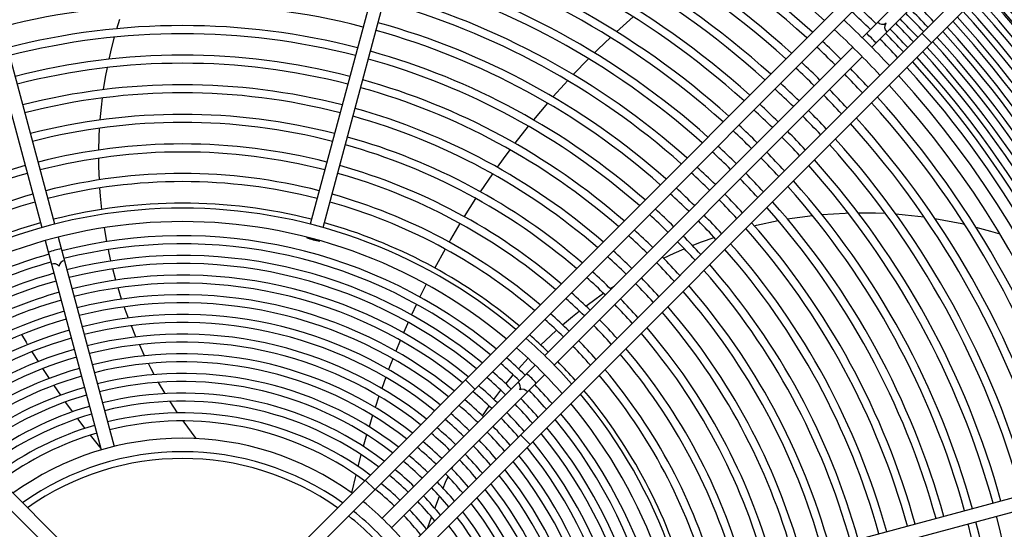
# Model space of a CAD drawing. Header units: centimetres. Extents: x -92429 to 178773, y 2337 to 428125.
# Tile 78 of 138: x 162468 to 162502, y 9298 to 9316. Entities that reach past the tile are written whole.
import ezdxf

# ---------------------------------------------------------------- set-up
doc = ezdxf.new("R2010")
doc.units = ezdxf.units.CM
doc.header["$LTSCALE"] = 50
doc.layers.add('WL_urządzenia', color=1, linetype='Continuous')

msp = doc.modelspace()

# ---------------------------------------------------------------- linework, layer by layer
at = {"layer": 'WL_urządzenia', "color": 1, "linetype": 'Continuous'}
for p, q in [((162469.3, 9308.464, 2170), (162465.413, 9322.97, 2170)), ((162482, 9322.97, 2170), (162478.113, 9308.464, 2170)), ((162464.966, 9322.85, 2170), (162468.853, 9308.344, 2170)), ((162478.561, 9308.344, 2170), (162482.448, 9322.85, 2170)), ((162446.143, 9320.916, 2170), (162470.172, 9296.887, 2170)), ((162477.241, 9296.887, 2170), (162501.27, 9320.916, 2170)), ((162469.781, 9296.622, 2170), (162445.816, 9320.588, 2170)), ((162501.598, 9320.588, 2170), (162477.632, 9296.622, 2170)), ((162479.205, 9295.049, 2170), (162503.171, 9319.015, 2170)), ((162503.498, 9318.687, 2170), (162479.47, 9294.659, 2170)), ((162500.253, 9317.998, 2170), (162497.14, 9314.885, 2170)), ((162500.581, 9317.671, 2170), (162497.467, 9314.557, 2170)), ((162471.443, 9315.195, 2170), (162471.542, 9315.523, 2170)), ((162489.243, 9315.603, 2170), (162488.671, 9315.088, 2170)), ((162471.27, 9314.543, 2170), (162471.363, 9314.907, 2170)), ((162488.46, 9314.892, 2170), (162488.038, 9314.486, 2170)), ((162499.195, 9315.039, 2170), (162499.523, 9314.712, 2170)), ((162471.178, 9314.143, 2170), (162471.27, 9314.543, 2170)), ((162496.812, 9314.557, 2170), (162486.193, 9303.937, 2170)), ((162488.038, 9314.486, 2170), (162487.91, 9314.361, 2170)), ((162486.52, 9303.61, 2170), (162497.14, 9314.229, 2170)), ((162487.708, 9314.158, 2170), (162487.179, 9313.612, 2170)), ((162471.057, 9313.53, 2170), (162471.118, 9313.857, 2170)), ((162470.987, 9313.095, 2170), (162471.057, 9313.53, 2170)), ((162486.984, 9313.404, 2170), (162486.876, 9313.286, 2170)), ((162486.876, 9313.286, 2170), (162486.477, 9312.843, 2170)), ((162470.911, 9312.497, 2170), (162470.948, 9312.81, 2170)), ((162470.87, 9312.052, 2170), (162470.911, 9312.497, 2170)), ((162486.291, 9312.63, 2170), (162485.806, 9312.055, 2170)), ((162470.834, 9311.46, 2170), (162470.85, 9311.769, 2170)), ((162485.628, 9311.837, 2170), (162485.164, 9311.249, 2170)), ((162470.822, 9311.017, 2170), (162470.834, 9311.46, 2170)), ((162484.994, 9311.025, 2170), (162484.758, 9310.708, 2170)), ((162470.825, 9310.432, 2170), (162470.821, 9310.735, 2170)), ((162484.758, 9310.708, 2170), (162484.552, 9310.424, 2170)), ((162470.842, 9309.989, 2170), (162470.825, 9310.432, 2170)), ((162484.39, 9310.196, 2170), (162483.97, 9309.582, 2170)), ((162470.881, 9309.428, 2170), (162470.859, 9309.711, 2170)), ((162470.928, 9308.972, 2170), (162470.881, 9309.428, 2170)), ((162483.811, 9309.342, 2170), (162483.417, 9308.724, 2170)), ((162483.816, 9309.35, 2170), (162483.811, 9309.342, 2170)), ((162494.557, 9308.644, 2170), (162495.419, 9308.763, 2170)), ((162495.75, 9308.796, 2170), (162496.551, 9308.846, 2170)), ((162496.551, 9308.846, 2170), (162496.651, 9308.85, 2170)), ((162496.996, 9308.857, 2170), (162497.591, 9308.851, 2170)), ((162497.591, 9308.851, 2170), (162497.934, 9308.838, 2170)), ((162498.294, 9308.816, 2170), (162498.617, 9308.789, 2170)), ((162498.617, 9308.789, 2170), (162499.272, 9308.713, 2170)), ((162499.646, 9308.658, 2170), (162500.571, 9308.481, 2170)), ((162471.098, 9307.862, 2170), (162471.014, 9308.342, 2170)), ((162483.271, 9308.486, 2170), (162482.944, 9307.936, 2170)), ((162493.415, 9308.41, 2170), (162493.489, 9308.428, 2170)), ((162493.489, 9308.428, 2170), (162494.24, 9308.588, 2170)), ((162500.571, 9308.481, 2170), (162500.664, 9308.459, 2170)), ((162501.054, 9308.365, 2170), (162501.559, 9308.227, 2170)), ((162469.42, 9308.016, 2170), (162471.351, 9300.809, 2170)), ((162477.993, 9308.016, 2170), (162477.987, 9307.993, 2170)), ((162482.944, 9307.936, 2170), (162482.894, 9307.848, 2170)), ((162491.601, 9307.851, 2170), (162492.034, 9308.006, 2170)), ((162501.559, 9308.227, 2170), (162501.881, 9308.129, 2170)), ((162468.972, 9307.896, 2170), (162470.904, 9300.689, 2170)), ((162478.434, 9307.873, 2170), (162478.441, 9307.896, 2170)), ((162482.756, 9307.607, 2170), (162482.401, 9306.957, 2170)), ((162490.661, 9307.462, 2170), (162491.006, 9307.613, 2170)), ((162491.281, 9307.727, 2170), (162491.601, 9307.851, 2170)), ((162471.18, 9307.459, 2170), (162471.152, 9307.589, 2170)), ((162471.239, 9307.198, 2170), (162471.18, 9307.459, 2170)), ((162490.289, 9307.289, 2170), (162490.661, 9307.462, 2170)), ((162471.409, 9306.538, 2170), (162471.305, 9306.927, 2170)), ((162471.609, 9305.883, 2170), (162471.488, 9306.269, 2170)), ((162482.108, 9306.393, 2170), (162481.891, 9305.955, 2170)), ((162488.452, 9306.244, 2170), (162488.588, 9306.333, 2170)), ((162487.606, 9305.644, 2170), (162487.963, 9305.908, 2170)), ((162487.963, 9305.908, 2170), (162488.216, 9306.085, 2170)), ((162471.765, 9305.431, 2170), (162471.7, 9305.615, 2170)), ((162481.771, 9305.704, 2170), (162481.601, 9305.341, 2170)), ((162471.84, 9305.23, 2170), (162471.765, 9305.431, 2170)), ((162486.809, 9304.996, 2170), (162487.147, 9305.282, 2170)), ((162487.147, 9305.282, 2170), (162487.384, 9305.472, 2170)), ((162472.102, 9304.58, 2170), (162471.944, 9304.963, 2170)), ((162481.46, 9305.028, 2170), (162481.324, 9304.72, 2170)), ((162481.486, 9305.087, 2170), (162481.46, 9305.028, 2170)), ((162468.157, 9304.659, 2170), (162468.314, 9304.396, 2170)), ((162486.06, 9304.302, 2170), (162486.39, 9304.619, 2170)), ((162486.39, 9304.619, 2170), (162486.6, 9304.811, 2170)), ((162468.314, 9304.396, 2170), (162468.364, 9304.312, 2170)), ((162472.399, 9303.932, 2170), (162472.22, 9304.314, 2170)), ((162481.215, 9304.462, 2170), (162481.061, 9304.09, 2170)), ((162468.511, 9304.072, 2170), (162468.727, 9303.728, 2170)), ((162472.629, 9303.476, 2170), (162472.531, 9303.665, 2170)), ((162485.865, 9303.61, 2170), (162480.589, 9298.334, 2170)), ((162480.845, 9303.545, 2170), (162480.81, 9303.453, 2170)), ((162480.956, 9303.83, 2170), (162480.845, 9303.545, 2170)), ((162485.29, 9303.484, 2170), (162485.617, 9303.846, 2170)), ((162468.881, 9303.489, 2170), (162469.105, 9303.148, 2170)), ((162472.733, 9303.282, 2170), (162472.629, 9303.476, 2170)), ((162480.711, 9303.189, 2170), (162480.573, 9302.807, 2170)), ((162486.193, 9303.282, 2170), (162480.916, 9298.006, 2170)), ((162485.023, 9303.171, 2170), (162485.109, 9303.273, 2170)), ((162469.265, 9302.911, 2170), (162469.5, 9302.572, 2170)), ((162473.109, 9302.627, 2170), (162472.882, 9303.014, 2170)), ((162483.461, 9303.107, 2170), (162483.789, 9302.779, 2170)), ((162484.854, 9302.964, 2170), (162485.023, 9303.171, 2170)), ((162480.479, 9302.54, 2170), (162480.349, 9302.152, 2170)), ((162484.439, 9302.424, 2170), (162484.681, 9302.745, 2170)), ((162469.667, 9302.337, 2170), (162469.911, 9302, 2170)), ((162473.535, 9301.964, 2170), (162473.277, 9302.357, 2170)), ((162484.046, 9301.863, 2170), (162484.275, 9302.196, 2170)), ((162480.261, 9301.88, 2170), (162480.138, 9301.487, 2170)), ((162470.086, 9301.766, 2170), (162470.121, 9301.719, 2170)), ((162470.121, 9301.719, 2170), (162470.342, 9301.43, 2170)), ((162474.18, 9301.08, 2170), (162473.727, 9301.687, 2170)), ((162470.524, 9301.196, 2170), (162470.889, 9300.742, 2170)), ((162480.055, 9301.211, 2170), (162479.94, 9300.81, 2170)), ((162485.362, 9301.206, 2170), (162485.69, 9300.878, 2170)), ((162479.848, 9300.472, 2170), (162479.756, 9300.12, 2170)), ((162479.863, 9300.529, 2170), (162479.848, 9300.472, 2170)), ((162482.994, 9300.039, 2170), (162483.037, 9300.127, 2170)), ((162479.684, 9299.833, 2170), (162479.538, 9299.207, 2170)), ((162505.433, 9299.865, 2170), (162490.927, 9295.978, 2170)), ((162480.003, 9299.649, 2170), (162480.331, 9299.321, 2170)), ((162482.688, 9299.376, 2170), (162482.777, 9299.578, 2170)), ((162482.777, 9299.578, 2170), (162482.866, 9299.771, 2170)), ((162491.047, 9295.53, 2170), (162505.553, 9299.417, 2170)), ((162482.404, 9298.677, 2170), (162482.568, 9299.094, 2170)), ((162482.169, 9298.013, 2170), (162482.294, 9298.378, 2170))]:
    msp.add_line(p, q, dxfattribs=at)
for points in [[(162497.997, 9315.086, -0.407676), (162497.965, 9315.382, -0.407676), (162497.669, 9315.414)], [(162497.617, 9314.707, -0.037253), (162497.46, 9314.877, -0.037253), (162497.29, 9315.035)], [(162478.434, 9307.873, -0.037253), (162478.213, 9307.941, -0.037253), (162477.987, 9307.993)], [(162477.987, 9307.993, -0.037253), (162478.208, 9307.925)], [(162469.526, 9307.62, -0.037253), (162469.3, 9307.568, -0.037253), (162469.079, 9307.5)], [(162478.208, 9307.925, -0.037253), (162478.434, 9307.873)], [(162469.638, 9307.203, 0.374287), (162469.449, 9307.012, 0.374287), (162469.19, 9307.083)], [(162485.902, 9302.992, -0.037253), (162485.745, 9303.162, -0.037253), (162485.575, 9303.32)], [(162485.597, 9302.687, 0.374287), (162485.338, 9302.755, 0.374287), (162485.27, 9303.014)]]:
    msp.add_lwpolyline(points, format="xyb", dxfattribs=at)
for radius, start, end in [(47.277, 319.4416, 310.5584), (42.566, 317.9961, 312.0039), (42.222, 318.0205, 311.9795), (42.012, 318.0356, 311.9644), (32.908, 47.7448, 132.2552), (32.329, 47.794, 74.5893), (32.051, 47.8183, 74.5857), (31.31, 47.8851, 74.5759), (31.032, 47.9109, 74.5721), (30.291, 47.9822, 74.5616), (30.013, 48.0099, 74.5576), (29.272, 48.0861, 74.5464), (28.994, 48.1157, 74.542), (28.253, 48.1975, 74.53), (27.975, 48.2293, 74.5253), (26.956, 48.3516, 74.5074), (27.234, 48.3173, 74.5124), (38.239, 317.3619, 42.6381), (37.483, 15.3543, 42.5904), (37.544, 15.3537, 42.5943), (37.729, 15.3519, 42.6061), (37.775, 317.3909, 42.6091), (25.937, 48.4834, 74.488), (26.215, 48.4464, 74.4935), (36.992, 15.359, 42.5584), (37.205, 15.3569, 42.5724), (24.918, 75.5329, 104.4671), (33.769, 45.3932, 46.8877), (34.048, 45.39, 46.8723), (35.242, 43.1912, 44.6232), (35.52, 43.2053, 44.6262), (36.501, 15.3638, 42.5256), (36.714, 15.3617, 42.5399), (25.196, 48.586, 74.473), (33.372, 43.0898, 46.9102), (34.751, 43.1656, 44.6179), (35.029, 43.1802, 44.6209), (36.011, 15.3687, 42.4918), (36.223, 15.3666, 42.5065), (24.177, 75.5492, 104.4508), (24.918, 48.626, 74.4671), (32.908, 43.0629, 46.9371), (34.26, 43.1393, 44.6124), (34.538, 43.1543, 44.6155), (35.52, 15.3738, 42.4571), (35.732, 15.3716, 42.4723), (23.899, 75.5556, 104.4444), (32.329, 45.4107, 46.9719), (33.769, 43.1123, 44.6068), (34.048, 43.1277, 44.61), (35.029, 15.3791, 42.4215), (35.242, 15.3768, 42.4371), (24.177, 48.7373, 74.4508), (32.051, 45.4143, 46.989), (34.538, 15.3845, 42.3848), (34.751, 15.3821, 42.4008), (23.158, 75.5734, 104.4266), (23.899, 48.7809, 74.4444), (34.048, 15.39, 42.3471), (34.26, 15.3876, 42.3636), (22.88, 75.5804, 104.4196), (31.032, 45.4279, 47.0543), (31.31, 45.4241, 47.0361), (32.329, 43.0281, 44.5893), (33.769, 15.3932, 42.3252), (23.158, 48.902, 74.4266), (32.051, 43.011, 44.5857), (33.372, 317.7066, 42.2934), (22.139, 75.5998, 104.4002), (22.88, 48.9495, 74.4196), (30.013, 45.4424, 47.1241), (30.291, 45.4384, 47.1046), (31.31, 42.9639, 44.5759), (32.908, 317.7448, 42.2552), (21.861, 75.6074, 104.3926), (31.032, 42.9457, 44.5721), (32.329, 15.4107, 42.206), (22.139, 49.0819, 74.4002), (28.994, 45.458, 47.1988), (29.272, 45.4536, 47.1779), (30.291, 42.8954, 44.5616), (32.051, 15.4143, 42.1817), (21.12, 75.6287, 104.3713), (21.861, 49.1339, 74.3926), (30.013, 42.8759, 44.5576), (31.31, 15.4241, 42.1149), (20.842, 75.6371, 104.3629), (27.975, 45.4747, 47.2789), (28.253, 45.47, 47.2565), (31.032, 15.4279, 42.0891), (21.12, 49.2792, 74.3713), (28.994, 42.8012, 44.542), (29.272, 42.8221, 44.5464), (30.291, 15.4384, 42.0178), (20.101, 75.6606, 104.3394), (20.842, 49.3364, 74.3629), (27.234, 45.4876, 47.341), (30.013, 15.4424, 41.9901), (19.823, 75.6699, 104.3301), (26.956, 45.4926, 47.3651), (27.975, 42.7211, 44.5253), (28.253, 42.7435, 44.53), (29.272, 15.4536, 41.9139), (20.101, 105.6606, 130.5034), (20.101, 49.4966, 74.3394), (26.215, 45.5065, 47.432), (28.994, 15.458, 41.8843), (19.823, 105.6699, 130.4402), (19.082, 75.6959, 104.3041), (19.823, 49.5598, 74.3301), (25.937, 45.512, 47.4581), (26.956, 42.6349, 44.5074), (27.234, 42.659, 44.5124), (18.804, 75.7062, 104.2938), (25.196, 45.527, 47.5304), (27.975, 15.4747, 41.7707), (28.253, 15.47, 41.8025), (19.082, 105.6959, 130.2628), (19.082, 49.7372, 74.3041), (24.918, 45.5329, 47.5587), (25.937, 42.5419, 44.488), (26.215, 42.568, 44.4935), (18.804, 105.7062, 130.1926), (17.891, 50.0533, 129.9467), (18.063, 75.7351, 104.2649), (18.804, 49.8074, 74.2938), (24.177, 45.5492, 47.6372), (26.956, 15.4926, 41.6484), (27.234, 15.4876, 41.6827), (23.899, 45.5556, 47.6679), (25.196, 42.4696, 44.473), (18.063, 105.7351, 129.9949), (17.428, 50.1881, 129.8119), (18.063, 50.0051, 74.2649), (24.918, 42.4413, 44.4671), (25.937, 15.512, 41.5166), (26.215, 15.5065, 41.5536), (16.94, 50.3379, 104.2161), (22.88, 45.5804, 47.7868), (23.158, 45.5734, 47.7533), (24.177, 42.3628, 44.4508), (16.662, 50.4272, 104.203), (23.899, 42.3321, 44.4444), (24.918, 15.5329, 41.374), (25.196, 15.527, 41.414), (16.94, 105.7839, 129.6621), (16.262, 50.561, 104.1835), (21.861, 45.6074, 47.9168), (22.139, 45.5998, 47.8801), (23.158, 42.2467, 44.4266), (16.662, 105.797, 129.5728), (15.984, 50.658, 104.1693), (22.88, 42.2132, 44.4196), (24.177, 15.5492, 41.2627), (16.262, 105.8165, 129.439), (15.585, 50.8036, 104.148), (20.842, 45.6371, 48.0595), (21.12, 45.6287, 48.0192), (22.139, 42.1199, 44.4002), (23.899, 15.5556, 41.2191), (15.984, 105.8307, 129.342), (15.307, 50.9094, 104.1325), (21.861, 42.0832, 44.3926), (23.158, 15.5734, 41.098), (15.585, 105.852, 129.1964), (14.907, 51.0683, 104.1092), (19.823, 45.6699, 48.217), (20.101, 45.6606, 48.1724), (22.88, 15.5804, 41.0505), (15.307, 105.8675, 129.0906), (14.629, 51.1842, 104.0923), (20.842, 41.9405, 44.3629), (21.12, 41.9808, 44.3713), (22.139, 15.5998, 40.9181), (14.907, 105.8908, 128.9317), (14.23, 51.3585, 104.0668), (19.082, 45.6959, 48.342), (21.861, 15.6074, 40.8661), (14.629, 105.9077, 128.8158), (13.951, 51.4858, 104.0482), (18.804, 45.7062, 48.3915), (19.823, 41.783, 44.3301), (20.101, 41.8276, 44.3394), (21.12, 15.6287, 40.7208), (14.23, 105.9332, 128.6415), (13.951, 105.9518, 128.5142), (13.552, 51.6778, 104.0201), (18.063, 45.7351, 48.5308), (20.842, 15.6371, 40.6636), (13.274, 51.8184, 103.9996), (17.428, 41.3403, 48.6597), (17.891, 41.4353, 48.5647), (18.804, 41.6085, 44.2938), (19.082, 41.658, 44.3041), (13.552, 105.9799, 128.3222), (13.274, 106.0004, 128.1816), (12.874, 52.031, 103.9686), (16.94, 45.7839, 48.7652), (19.823, 15.6699, 40.4402), (20.101, 15.6606, 40.5034), (12.596, 52.1871, 103.9458), (16.662, 45.797, 48.8281), (18.063, 41.4692, 44.2649), (12.874, 106.0314, 127.969), (12.596, 106.0542, 127.8129), (12.197, 52.4238, 103.9113), (15.984, 45.8307, 48.9907), (16.262, 45.8165, 48.9223), (18.804, 15.7062, 40.1926), (19.082, 15.6959, 40.2628), (12.197, 106.0887, 127.5762), (11.919, 52.598, 103.8859), (15.585, 45.852, 49.0931), (16.94, 41.2348, 44.2161), (11.919, 106.1142, 127.402), (11.519, 52.8631, 103.8472), (15.307, 45.8675, 49.1676), (16.662, 41.1719, 44.203), (17.891, 320.0533, 39.9467), (18.063, 15.7351, 39.9949), (11.519, 106.1528, 127.1369), (11.241, 53.0589, 103.8187), (14.629, 45.9077, 49.361), (14.907, 45.8908, 49.2795), (15.984, 41.0093, 44.1693), (16.262, 41.0777, 44.1835), (17.428, 320.1881, 39.8119), (11.241, 106.1813, 126.9411), (10.842, 53.358, 103.7751), (14.23, 45.9332, 49.4837), (15.585, 40.9069, 44.148), (16.94, 345.7839, 39.6621), (10.842, 106.2249, 126.642), (10.563, 53.5797, 103.7429), (13.951, 45.9518, 49.5733), (14.907, 40.7205, 44.1092), (15.307, 40.8324, 44.1325), (16.662, 345.797, 39.5728), (10.563, 106.2571, 126.4203), (13.274, 46.0004, 49.8073), (13.552, 45.9799, 49.7084), (14.629, 40.639, 44.0923), (15.984, 345.8307, 39.342), (16.262, 345.8165, 39.439), (9.967, 54.0971, 125.9029), (12.874, 46.0314, 49.9568), (13.951, 40.4267, 44.0482), (14.23, 40.5163, 44.0668), (15.585, 345.852, 39.1964), (9.504, 54.5449, 125.4551), (12.197, 46.0887, 50.2329), (12.596, 46.0542, 50.0665), (13.552, 40.2916, 44.0201), (14.907, 345.8908, 38.9317), (15.307, 345.8675, 39.0906), (9.27, 54.7878, 125.2122), (11.919, 46.1142, 50.3554), (13.274, 40.1927, 43.9996), (14.629, 345.9077, 38.8158), (11.241, 46.1813, 50.6792), (11.519, 46.1528, 50.5417), (12.596, 39.9335, 43.9458), (12.874, 40.0432, 43.9686), (13.951, 345.9518, 38.5142), (14.23, 345.9332, 38.6415), (10.842, 46.2249, 50.8892), (12.197, 39.7671, 43.9113), (13.552, 345.9799, 38.3222), (10.563, 46.2571, 51.0448), (11.919, 39.6446, 43.8858), (13.274, 346.0004, 38.1816), (9.967, 38.5921, 51.4079), (11.241, 39.3208, 43.8187), (11.519, 39.4583, 43.8472), (12.596, 346.0542, 37.8129), (12.874, 346.0314, 37.969), (9.504, 38.2782, 51.7218), (10.563, 38.9552, 43.7429), (10.842, 39.1108, 43.7751), (12.197, 346.0887, 37.5762), (9.27, 38.1079, 51.8921), (11.919, 346.1142, 37.402), (27.975, 345.4747, 14.5253), (28.253, 345.47, 14.53), (28.994, 345.458, 14.542), (11.519, 346.1528, 37.1369)]:
    msp.add_arc((162473.707, 9291.124, 2170), radius, start, end, dxfattribs=at)

doc.saveas('drawing.dxf')
